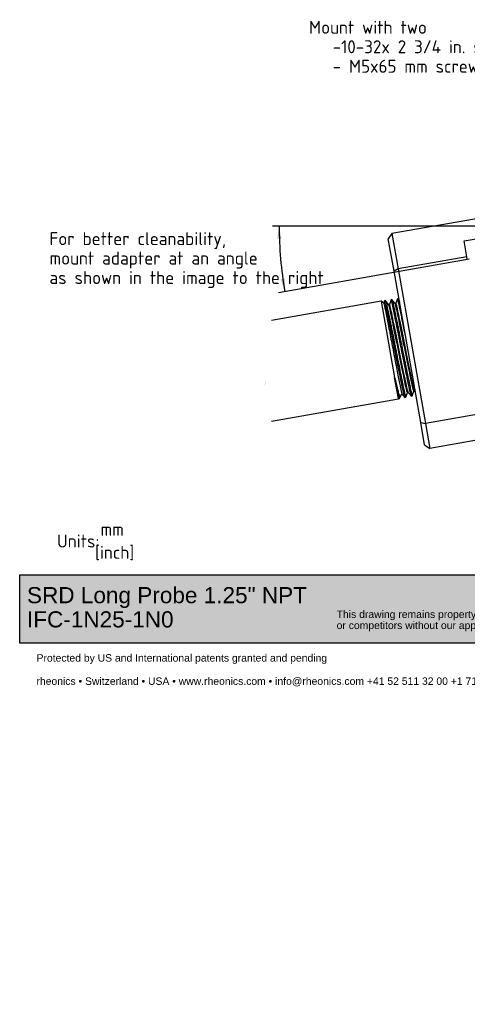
# Paper-space layout 'Blatt1' of a CAD drawing. Header units: millimetres. Extents: x 1 to 1549, y -85 to 184.
# Tile 1 of 9: x 1 to 121, y -85 to 181. Entities that reach past the tile are written whole.
import ezdxf
from ezdxf import colors
from ezdxf.entities.mleader import LeaderData, LeaderLine
from ezdxf.lldxf.tags import DXFTag
from ezdxf.math import Vec2, Vec3

# ---------------------------------------------------------------- set-up
doc = ezdxf.new("R2010")
doc.units = ezdxf.units.MM
for name, color, linetype in [('9157K45_STANDARD', 7, 'Continuous'), ('Default', 7, 'Continuous'), ('IFC-1N25-1N0-SRD', 7, 'Continuous')]:
    doc.layers.add(name, color=color, linetype=linetype)
doc.styles.add('SEACAD_Solid_Edge_ISO', font='seiso.ttf')
tags = doc.linetypes.add('CENTER2', pattern=[28.575, 19.05, -3.175, 3.175, -3.175]).pattern_tags.tags
tags[10:11] = [DXFTag(74, 4), DXFTag(75, 0), DXFTag(340, '0'), DXFTag(46, 0.0), DXFTag(50, 0.0), DXFTag(44, 0.0), DXFTag(45, 0.0)]
tags[8:9] = [DXFTag(74, 4), DXFTag(75, 0), DXFTag(340, '0'), DXFTag(46, 0.0), DXFTag(50, 0.0), DXFTag(44, 0.0), DXFTag(45, 0.0)]
tags[6:7] = [DXFTag(74, 4), DXFTag(75, 0), DXFTag(340, '0'), DXFTag(46, 0.0), DXFTag(50, 0.0), DXFTag(44, 0.0), DXFTag(45, 0.0)]
tags[4:5] = [DXFTag(74, 4), DXFTag(75, 0), DXFTag(340, '0'), DXFTag(46, 0.0), DXFTag(50, 0.0), DXFTag(44, 0.0), DXFTag(45, 0.0)]
doc.dimstyles.new('Rheonics_Publish', dxfattribs={"dimtxt": 3.5, "dimasz": 3.5, "dimexe": 1.75, "dimexo": 0, "dimgap": 0.875, "dimtad": 1, "dimdec": 1, "dimtxsty": 'SEACAD_Solid_Edge_ISO', "dimblk1": '_SE_FILLED', "dimblk2": '_SE_FILLED', "dimsah": 1, "dimcen": 1.75, "dimazin": 0, "dimtfac": 0.5, "dimtdec": 3, "dimtmove": 0, "dimatfit": 3, "dimfxl": 1, "dimarcsym": 0})
picture_1 = doc.add_image_def('image1.jpg', size_in_pixel=(1363, 928))

# ---------------------------------------------------------------- blocks, each defined once
blk = doc.blocks.new('_Dot')
at = {"color": 0, "linetype": 'ByBlock', "lineweight": -2}
blk.add_line((-0.5, 0), (-1, 0), dxfattribs=at)
at = {"color": 0, "linetype": 'ByBlock', "const_width": 0.5}
blk.add_lwpolyline([(-0.25, 0, 1), (0.25, 0, 1)], format="xyb", close=True, dxfattribs=at)
blk = doc.blocks.new('SE7')
at = {"layer": '9157K45_STANDARD', "color": 7, "linetype": 'Continuous'}
for p, q in [((98.16, 104.76), (68.63, 99.55)), ((98.16, 104.76), (101.78, 84.21)), ((98.87, 104.26), (98.16, 104.76)), ((99.05, 104.89), (98.83, 104.29)), ((99.3, 104.93), (99.06, 104.89)), ((100.17, 103.9), (99.31, 104.92)), ((100.37, 103.95), (100.16, 103.91)), ((100.8, 105.14), (100.37, 103.95)), ((101.05, 105.18), (100.81, 105.14)), ((101.91, 104.16), (101.06, 105.18)), ((102.12, 104.2), (101.91, 104.16)), ((102.55, 105.39), (102.12, 104.2)), ((102.8, 105.43), (102.56, 105.4)), ((102.94, 105.27), (102.81, 105.43)), ((102.79, 78.5), (101.78, 84.21)), ((103.32, 79.19), (103.73, 79.78)), ((103.72, 79.8), (104.54, 78.82)), ((104.8, 78.87), (105.25, 80.11)), ((105.25, 80.11), (105.46, 80.15)), ((105.45, 80.15), (106.28, 79.17)), ((106.53, 79.23), (106.98, 80.47)), ((106.98, 80.47), (107.19, 80.51)), ((107.18, 80.51), (107.34, 80.33)), ((68.63, 72.42), (102.8, 78.45)), ((102.79, 78.5), (102.8, 78.45)), ((102.79, 78.44), (103.07, 78.5)), ((103.07, 78.5), (103.32, 79.2)), ((104.55, 78.81), (104.8, 78.86)), ((106.28, 79.17), (106.53, 79.22))]:
    blk.add_line(p, q, dxfattribs=at)
for centre, radius, start, end in [((184.6, 103.52), 85.05, 193.1244, 195.7001), ((112.55, 82.69), 9.28, 188.6013, 198.1852)]:
    blk.add_arc(centre, radius, start, end, dxfattribs=at)
for points, knots in [([(98.84, 104.28), (98.85, 104.27), (98.9, 104.11), (99.07, 103.38), (99.23, 102.62), (99.63, 100.61), (99.88, 99.35), (100.42, 96.52), (100.72, 94.96), (101.33, 91.76), (101.64, 90.13), (102.24, 87.05), (102.52, 85.61), (103, 83.11), (103.21, 82.07), (103.37, 81.3)], [0.166701, 0.166701, 0.166701, 0.166701, 0.25, 0.25, 0.375, 0.375, 0.5, 0.5, 0.625, 0.625, 0.75, 0.75, 0.875, 0.875, 1, 1, 1, 1]), ([(100.5, 98.37), (100.21, 99.85), (99.94, 101.16), (99.5, 103.25), (99.32, 104.01), (99.13, 104.75), (99.08, 104.89), (99.06, 104.89)], [0, 0, 0, 0, 0.125, 0.125, 0.25, 0.25, 0.3332961, 0.3332961, 0.3332961, 0.3332961]), ([(99.31, 104.92), (99.32, 104.91), (99.35, 104.87), (99.48, 104.44), (99.77, 103.17), (100.06, 101.79), (100.2, 101.13), (100.38, 100.22), (100.58, 99.24), (100.71, 98.61), (100.75, 98.41)], [0.6801901, 0.6801901, 0.6801901, 0.6801901, 0.6878772, 0.7505589, 0.8749108, 0.8927145, 0.9105545, 0.946484, 0.9831641, 1, 1, 1, 1]), ([(105.25, 80.11), (105.22, 80.1), (105.18, 80.23), (105.02, 80.79), (104.9, 81.3), (104.6, 82.67), (104.42, 83.52), (104.01, 85.5), (103.79, 86.61), (103.31, 88.98), (103.05, 90.24), (102.55, 92.78), (102.29, 94.05), (101.8, 96.49), (101.56, 97.66), (101.13, 99.75), (100.94, 100.69), (100.61, 102.23), (100.47, 102.84), (100.27, 103.64), (100.2, 103.86), (100.17, 103.9)], [0.91826726, 0.91826726, 0.91826726, 0.91826726, 0.92204889, 0.92204889, 0.92681116, 0.92681116, 0.93157343, 0.93157343, 0.9363357, 0.9363357, 0.94109797, 0.94109797, 0.94586024, 0.94586024, 0.95062252, 0.95062252, 0.95538479, 0.95538479, 0.96014706, 0.96014706, 0.96451332, 0.96451332, 0.96451332, 0.96451332]), ([(105.45, 80.15), (105.43, 80.18), (105.39, 80.31), (105.24, 80.83), (105.12, 81.34), (104.82, 82.71), (104.64, 83.56), (104.23, 85.53), (104, 86.65), (103.52, 89.02), (103.27, 90.28), (102.76, 92.81), (102.51, 94.09), (102.02, 96.53), (101.78, 97.69), (101.35, 99.79), (101.16, 100.73), (100.82, 102.27), (100.69, 102.88), (100.48, 103.71), (100.41, 103.93), (100.37, 103.95), (100.37, 103.95), (100.37, 103.95)], [0.9067853, 0.9067853, 0.9067853, 0.9067853, 0.90997107, 0.90997107, 0.91473149, 0.91473149, 0.9194919, 0.9194919, 0.92425231, 0.92425231, 0.92901272, 0.92901272, 0.93377313, 0.93377313, 0.93853355, 0.93853355, 0.94329396, 0.94329396, 0.94805437, 0.94805437, 0.95281478, 0.95281478, 0.95306553, 0.95306553, 0.95306553, 0.95306553]), ([(102.25, 98.65), (102.2, 98.9), (102.05, 99.64), (101.77, 100.99), (101.41, 102.76), (101.13, 104.03), (100.93, 104.84), (100.84, 105.11), (100.81, 105.14), (100.81, 105.14)], [0, 0, 0, 0, 0.0215393, 0.0632049, 0.1249608, 0.2103633, 0.2497618, 0.3124054, 0.3329237, 0.3329237, 0.3329237, 0.3329237]), ([(101.06, 105.17), (101.09, 105.14), (101.17, 104.89), (101.38, 104.02), (101.63, 102.9), (101.9, 101.59), (102.19, 100.19), (102.4, 99.17), (102.49, 98.69)], [0.6764654, 0.6764654, 0.6764654, 0.6764654, 0.7493588, 0.8076938, 0.8619266, 0.9120557, 0.9580806, 1, 1, 1, 1]), ([(106.98, 80.47), (106.96, 80.47), (106.94, 80.51), (106.85, 80.79), (106.75, 81.19), (106.48, 82.33), (106.32, 83.09), (105.94, 84.88), (105.73, 85.92), (105.27, 88.18), (105.02, 89.41), (104.52, 91.91), (104.27, 93.19), (103.77, 95.67), (103.52, 96.88), (103.07, 99.1), (102.86, 100.11), (102.5, 101.83), (102.34, 102.55), (102.1, 103.61), (102, 103.95), (101.94, 104.13), (101.92, 104.15), (101.91, 104.16)], [0.82449121, 0.82449121, 0.82449121, 0.82449121, 0.82680348, 0.82680348, 0.83156575, 0.83156575, 0.83632802, 0.83632802, 0.84109029, 0.84109029, 0.84585256, 0.84585256, 0.85061483, 0.85061483, 0.8553771, 0.8553771, 0.86013937, 0.86013937, 0.86490164, 0.86490164, 0.86966391, 0.86966391, 0.87086068, 0.87086068, 0.87086068, 0.87086068]), ([(107.18, 80.51), (107.17, 80.53), (107.15, 80.57), (107.06, 80.83), (106.96, 81.22), (106.7, 82.37), (106.54, 83.12), (106.16, 84.92), (105.95, 85.96), (105.49, 88.22), (105.24, 89.44), (104.74, 91.95), (104.48, 93.22), (103.99, 95.71), (103.74, 96.92), (103.29, 99.13), (103.08, 100.15), (102.72, 101.87), (102.56, 102.59), (102.31, 103.64), (102.22, 103.99), (102.15, 104.18), (102.13, 104.2), (102.12, 104.2)], [0.8129689, 0.8129689, 0.8129689, 0.8129689, 0.81476283, 0.81476283, 0.81952325, 0.81952325, 0.82428366, 0.82428366, 0.82904407, 0.82904407, 0.83380448, 0.83380448, 0.83856489, 0.83856489, 0.84332531, 0.84332531, 0.84808572, 0.84808572, 0.85284613, 0.85284613, 0.85760654, 0.85760654, 0.85932805, 0.85932805, 0.85932805, 0.85932805]), ([(103.99, 98.93), (103.94, 99.2), (103.83, 99.74), (103.67, 100.53), (103.51, 101.31), (103.35, 102.07), (103.2, 102.8), (103.05, 103.47), (102.92, 104.07), (102.8, 104.58), (102.65, 105.2), (102.58, 105.4), (102.56, 105.4)], [0, 0, 0, 0, 0.0228453, 0.0469431, 0.0722929, 0.0988948, 0.1267491, 0.1558562, 0.1862153, 0.217827, 0.2506916, 0.33356, 0.33356, 0.33356, 0.33356]), ([(102.81, 105.42), (102.82, 105.42), (102.83, 105.39), (102.87, 105.29), (102.96, 104.99), (103.03, 104.68), (103.08, 104.47)], [0.6787401, 0.6787401, 0.6787401, 0.6787401, 0.687582, 0.7188314, 0.7499588, 0.790785, 0.790785, 0.790785, 0.790785]), ([(104.54, 78.82), (104.53, 78.84), (104.48, 78.94), (104.38, 79.31), (104.23, 79.94), (104.08, 80.61), (103.88, 81.53), (103.62, 82.77), (103.33, 84.2), (103.01, 85.78), (102.67, 87.49), (102.31, 89.3), (101.94, 91.16), (101.57, 93.04), (101.2, 94.89), (100.84, 96.7), (100.62, 97.81), (100.5, 98.37)], [0.3463736, 0.3463736, 0.3463736, 0.3463736, 0.3747339, 0.4370049, 0.4683041, 0.4996923, 0.5446262, 0.5896695, 0.6348226, 0.6800848, 0.7254576, 0.7709391, 0.8165315, 0.8622332, 0.9080454, 0.9539676, 1, 1, 1, 1]), ([(100.75, 98.41), (100.79, 98.19), (100.89, 97.72), (101.05, 96.94), (101.24, 95.98), (101.46, 94.85), (101.71, 93.59), (101.96, 92.31), (102.3, 90.61), (102.72, 88.49), (103.2, 86.08), (103.57, 84.25), (103.84, 82.95), (104.02, 82.06), (104.19, 81.26), (104.39, 80.34), (104.6, 79.46), (104.73, 78.98), (104.78, 78.87), (104.79, 78.86), (104.79, 78.86)], [0, 0, 0, 0, 0.018658, 0.0395468, 0.0626652, 0.0938333, 0.1249753, 0.1563728, 0.1876481, 0.2499477, 0.3124989, 0.3751211, 0.4063431, 0.4375738, 0.4690127, 0.5002169, 0.5626134, 0.6249963, 0.6562083, 0.6669014, 0.6669014, 0.6669014, 0.6669014]), ([(106.27, 79.18), (106.26, 79.19), (106.21, 79.3), (106.08, 79.77), (105.88, 80.65), (105.68, 81.57), (105.51, 82.36), (105.33, 83.25), (105.06, 84.54), (104.7, 86.36), (104.22, 88.76), (103.8, 90.87), (103.46, 92.57), (103.21, 93.85), (102.96, 95.11), (102.71, 96.37), (102.47, 97.56), (102.32, 98.31), (102.25, 98.65)], [0.3451563, 0.3451563, 0.3451563, 0.3451563, 0.3749973, 0.4375079, 0.4998314, 0.5311223, 0.5625301, 0.5936836, 0.624867, 0.6874658, 0.7498567, 0.8122951, 0.8435028, 0.8749481, 0.9061541, 0.9372957, 0.9711818, 1, 1, 1, 1]), ([(102.49, 98.69), (102.54, 98.48), (102.62, 98.06), (102.8, 97.18), (103.12, 95.58), (103.55, 93.41), (104.03, 90.98), (104.4, 89.11), (104.7, 87.61), (104.9, 86.63), (105.05, 85.88), (105.2, 85.15), (105.44, 83.92), (105.77, 82.36), (106.03, 81.12), (106.21, 80.35), (106.32, 79.88), (106.4, 79.53), (106.48, 79.28), (106.51, 79.22), (106.53, 79.22)], [0, 0, 0, 0, 0.017793, 0.035603, 0.0714596, 0.1426965, 0.1964509, 0.2498315, 0.2811933, 0.3125513, 0.3281355, 0.3437036, 0.3749324, 0.4375075, 0.4999881, 0.5313034, 0.562441, 0.5937016, 0.6251407, 0.6669257, 0.6669257, 0.6669257, 0.6669257]), ([(104.53, 96.28), (104.48, 96.51), (104.3, 97.42), (104.12, 98.29), (103.99, 98.93)], [0.92869178, 0.92869178, 0.92869178, 0.92869178, 0.94643068, 1, 1, 1, 1]), ([(101.78, 84.21), (101.96, 83.3), (102.13, 82.47), (102.44, 81.01), (102.57, 80.39), (102.8, 79.4), (102.89, 79.03), (103.01, 78.6), (103.04, 78.5), (103.06, 78.5)], [0, 0, 0, 0, 0.125, 0.125, 0.25, 0.25, 0.375, 0.375, 0.4821536, 0.4821536, 0.4821536, 0.4821536]), ([(103.31, 79.18), (103.31, 79.17), (103.27, 79.14), (103.19, 79.21), (103.08, 79.46), (102.98, 79.72), (102.86, 80.07), (102.77, 80.36), (102.73, 80.51)], [0.5982883, 0.5982883, 0.5982883, 0.5982883, 0.6250231, 0.7502467, 0.8124682, 0.874693, 0.937347, 1, 1, 1, 1])]:
    blk.add_open_spline(points, degree=3, knots=knots, dxfattribs=at)
blk.add_open_spline([(102.82, 78.45), (102.81, 78.45), (102.8, 78.47), (102.79, 78.5)], degree=3, dxfattribs=at)
at = {"layer": 'IFC-1N25-1N0-SRD', "color": 7, "linetype": 'Continuous'}
for p, q in [((182.29, 137.31), (101.04, 122.98)), ((101.04, 122.98), (100.06, 121.59)), ((101.04, 122.98), (102.71, 113.49)), ((120.48, 121), (128.35, 122.39)), ((101.61, 112.83), (100.06, 121.59)), ((121.22, 116.75), (120.48, 121)), ((121.22, 116.75), (102.71, 113.49)), ((121.36, 116), (121.22, 116.75)), ((102.71, 113.49), (101.61, 112.83)), ((108.8, 72.04), (101.61, 112.83)), ((102.71, 113.49), (110.06, 71.8)), ((229.81, 92.92), (110.06, 71.8)), ((231, 86.19), (111.25, 65.07)), ((109.86, 66.04), (108.8, 72.04)), ((108.8, 72.04), (110.06, 71.8)), ((110.06, 71.8), (111.25, 65.07)), ((109.86, 66.04), (111.25, 65.07))]:
    blk.add_line(p, q, dxfattribs=at)
blk = doc.blocks.new('SE8')
at = {"layer": 'Default', "color": 7, "linetype": 'Continuous', "const_width": 0.00025}
blk.add_lwpolyline([(68.63, 72.42, -0.333333), (68.63, 85.99, 0.333333), (68.63, 99.55, 0.333333)], format="xyb", dxfattribs=at)
blk = doc.blocks.new('SEANNOT_GROUP18')
at = {"layer": 'Default', "color": 7, "linetype": 'CENTER2'}
blk.add_line((176.07, 125.03), (88.64, 125.03), dxfattribs=at)
blk = doc.blocks.new('DMBLK23')
at = {"layer": 'Default', "linetype": 'Continuous'}
for points in [[(71.3, 121.54), (70.66, 125.03), (70.13, 121.52)], [(71.08, 110.7), (72.2, 107.33), (72.23, 110.88)]]:
    blk.add_hatch(color=7, dxfattribs=at).paths.add_polyline_path(points)
at = {"layer": 'Default', "color": 7, "linetype": 'Continuous'}
for p, q in [((88.64, 125.03), (68.91, 125.03)), ((121.85, 116.09), (70.48, 107.03))]:
    blk.add_line(p, q, dxfattribs=at)
blk.add_arc((172.57, 125.03), 101.91, 180, 190, dxfattribs=at)
blk = doc.blocks.new('_SE_FILLED')
at = {"color": 0}
blk.add_line((0, 0), (-1, 0), dxfattribs=at)
blk.add_solid([(0, 0), (-1, -0.1665), (-1, 0.1665), (0, 0)], dxfattribs=at)
blk = doc.blocks.new('Block1')
at = {"layer": 'Default', "linetype": 'Continuous'}
blk.add_hatch(color=7, dxfattribs=at).paths.add_polyline_path([(207.88, 0), (0, 0), (0, -18.48), (207.88, -18.48)])
at = {"layer": 'Default', "color": 7, "linetype": 'Continuous'}
for p, q in [((0, 0), (207.88, 0)), ((0, -18.48), (0, 0)), ((207.88, 0), (207.88, -18.48)), ((207.88, -18.48), (0, -18.48))]:
    blk.add_line(p, q, dxfattribs=at)
image = blk.add_image(picture_1, insert=(217.94, -29.22), size_in_units=(77.52, 52.78))
image.dxf.flags = 7
ml = blk.add_multileader_mtext('Standard', dxfattribs=at)
ml.set_content('{\\pxsm0.9;\\fArial|b0||i0||c0|p34;\\W1.;SRD Long Probe 1.25" NPT\\PIFC-1N25-1N0\\P}', color=256)
ml.set_leader_properties()
ml.set_arrow_properties(name='DOT')
ml.build(insert=Vec2(0, 0))
ml.multileader.update_dxf_attribs({"leader_type": 0, "dogleg_length": 0, "arrow_head_size": 4.35})
ctx = ml.context
ctx.base_point, ctx.char_height, ctx.arrow_head_size, ctx.landing_gap_size = Vec3(0.44, -5.53), 4.35, 4.35, 1.52
ctx.mtext.insert = Vec3(1.96, -3.32)
ml = blk.add_multileader_mtext('Standard', dxfattribs=at)
ml.set_content('{\\pxsm0.9;\\fArial|b0||i0||c0|p34;\\W1.;This drawing remains property of rheonics. It may be neither copied nor informed to third persons \\Por competitors without our approval. ( 2 paragraph 1 fig.7 copyright act of 9th Sept. 1965)\\P}', color=256)
ml.set_leader_properties()
ml.set_arrow_properties(name='DOT')
ml.build(insert=Vec2(0, 0))
ml.multileader.update_dxf_attribs({"leader_type": 0, "dogleg_length": 0, "arrow_head_size": 2})
ctx = ml.context
ctx.base_point, ctx.char_height, ctx.arrow_head_size, ctx.landing_gap_size = Vec3(84.7, -10.93), 2, 2, 0.7
ctx.mtext.insert = Vec3(85.4, -9.64)
ml = blk.add_multileader_mtext('Standard', dxfattribs=at)
ml.set_content('{\\pxsm0.9;\\fArial|b0||i0||c0|p34;\\W1.;Protected by US and International patents granted and pending\\P}', color=256)
ml.set_leader_properties()
ml.set_arrow_properties(name='DOT')
ml.build(insert=Vec2(0, 0))
ml.multileader.update_dxf_attribs({"leader_type": 0, "dogleg_length": 0, "arrow_head_size": 2})
ctx = ml.context
ctx.base_point, ctx.char_height, ctx.arrow_head_size, ctx.landing_gap_size = Vec3(3.85, -22.7), 2, 2, 0.7
ctx.mtext.insert = Vec3(4.55, -21.41)
ml = blk.add_multileader_mtext('Standard', dxfattribs=at)
ml.set_content('{\\pxsm0.9;\\fArial|b0||i0||c0|p34;\\W1.;rheonics • Switzerland • USA • www.rheonics.com • info@rheonics.com +41 52 511 32 00 +1 713 364 5427          Release:2405\\P}', color=256)
ml.set_leader_properties()
ml.set_arrow_properties(name='DOT')
ml.build(insert=Vec2(0, 0))
ml.multileader.update_dxf_attribs({"leader_type": 0, "dogleg_length": 0, "arrow_head_size": 2})
ctx = ml.context
ctx.base_point, ctx.char_height, ctx.arrow_head_size, ctx.landing_gap_size = Vec3(3.82, -28.97), 2, 2, 0.7
ctx.mtext.insert = Vec3(4.52, -27.68)

psp = doc.layouts.new('Blatt1')

# ---------------------------------------------------------------- block references
at = {"layer": 'Default'}
for name in ['SE7', 'SEANNOT_GROUP18', 'SE8']:
    psp.add_blockref(name, (0, 0), dxfattribs=at)
at = {"layer": 'Default', "color": 7}
psp.add_blockref('Block1', (0.752, 31.01), dxfattribs=at)

# ---------------------------------------------------------------- dimensions: what is measured, and where the dimension line sits
at = {"layer": 'Default', "color": 7, "linetype": 'Continuous'}
dim = psp.add_angular_dim_2l(base=(71.043, 116.148), line1=((172.567, 125.03), (88.638, 125.03)), line2=((172.567, 125.03), (121.85, 116.087)), text='\\A1;{}', dimstyle='Rheonics_Publish', override={"dimlfac": 1.25, "dimpost": '\\X', "dimtolj": 1}, dxfattribs=at)
dim.commit()
dim.dimension.update_dxf_attribs({"geometry": 'DMBLK23', "text_midpoint": (71.043, 116.148), "dimtype": 162})

# ---------------------------------------------------------------- leaders
ml = psp.add_multileader_mtext('Standard', dxfattribs=at)
ml.set_content('{\\pxsm0.9;\\fSolid Edge ISO|b0||i0||c0|p34;\\W1.;Mount with two\\P   -10-32x 2 3/4 in. screws or with\\P   - M5x65 mm screws\\P}', color=256)
ml.set_leader_properties()
ml.build(insert=Vec2(0, 0))
ml.multileader.update_dxf_attribs({"dogleg_length": 9.305, "arrow_head_size": 3.5})
ctx = ml.context
ctx.base_point, ctx.char_height, ctx.arrow_head_size, ctx.landing_gap_size = Vec3(77.478, 178.597), 3.5, 3.5, 1.225
notes = []
notes.append((ctx, [(0, (1, 1, 0), (148.029, 178.597), (-1, 0), 9.305, [(0, [(172.489, 125.036)], 0, [])])]))
ctx.mtext.insert = Vec3(78.703, 180.357)
ml = psp.add_multileader_mtext('Standard', dxfattribs=at)
ml.set_content('{\\pxsm0.9;\\fSolid Edge ISO|b0||i0||c0|p34;\\W1.;For better cleanability,\\Pmount adapter at an angle\\Pas shown in the image to the right\\P}', color=256)
ml.set_leader_properties()
ml.set_arrow_properties(name='DOT')
ml.build(insert=Vec2(0, 0))
ml.multileader.update_dxf_attribs({"leader_type": 0, "dogleg_length": 0, "arrow_head_size": 3.5})
ctx = ml.context
ctx.base_point, ctx.char_height, ctx.arrow_head_size, ctx.landing_gap_size = Vec3(7.541, 121.172), 3.5, 3.5, 1.225
ctx.mtext.insert = Vec3(8.766, 123.379)
ml = psp.add_multileader_mtext('Standard', dxfattribs=at)
ml.set_content('{\\pxsm0.9;\\fSolid Edge ISO|b0||i0||c0|p34;\\W1.;mm\\P}', color=256)
ml.set_leader_properties()
ml.set_arrow_properties(name='DOT')
ml.build(insert=Vec2(0, 0))
ml.multileader.update_dxf_attribs({"leader_type": 0, "dogleg_length": 0, "arrow_head_size": 3.5})
ctx = ml.context
ctx.base_point, ctx.char_height, ctx.arrow_head_size, ctx.landing_gap_size = Vec3(21.315, 43.285), 3.5, 3.5, 1.225
ctx.mtext.insert = Vec3(22.54, 45.035)
ml = psp.add_multileader_mtext('Standard', dxfattribs=at)
ml.set_content('{\\pxsm0.9;\\fSolid Edge ISO|b0||i0||c0|p34;\\W1.;Units:\\P}', color=256)
ml.set_leader_properties()
ml.set_arrow_properties(name='DOT')
ml.build(insert=Vec2(0, 0))
ml.multileader.update_dxf_attribs({"leader_type": 0, "dogleg_length": 0, "arrow_head_size": 3.5})
ctx = ml.context
ctx.base_point, ctx.char_height, ctx.arrow_head_size, ctx.landing_gap_size = Vec3(9.594, 40.088), 3.5, 3.5, 1.225
ctx.mtext.insert = Vec3(10.819, 41.847)
ml = psp.add_multileader_mtext('Standard', dxfattribs=at)
ml.set_content('{\\pxsm0.9;\\fSolid Edge ISO|b0||i0||c0|p34;\\W1.;[inch]\\P}', color=256)
ml.set_leader_properties()
ml.build(insert=Vec2(0, 0))
ml.multileader.update_dxf_attribs({"dogleg_length": 0, "arrow_head_size": 0.805})
ctx = ml.context
ctx.base_point, ctx.char_height, ctx.arrow_head_size, ctx.landing_gap_size = Vec3(19.846, 37.042), 3.5, 0.805, 1.225
ctx.mtext.insert = Vec3(21.071, 38.798)
for ctx, leaders in notes:
    for number, flags, end, landing, length, lines in leaders:
        leader = LeaderData()
        leader.index, (leader.has_last_leader_line, leader.has_dogleg_vector, leader.attachment_direction) = number, flags
        leader.last_leader_point, leader.dogleg_vector, leader.dogleg_length = Vec3(end), Vec3(landing), length
        for number, points, colour, breaks in lines:
            line = LeaderLine()
            line.index, line.vertices, line.color, line.breaks = number, Vec3.list(points), colors.encode_raw_color(colour), breaks
            leader.lines.append(line)
        ctx.leaders.append(leader)

doc.saveas('drawing.dxf')
